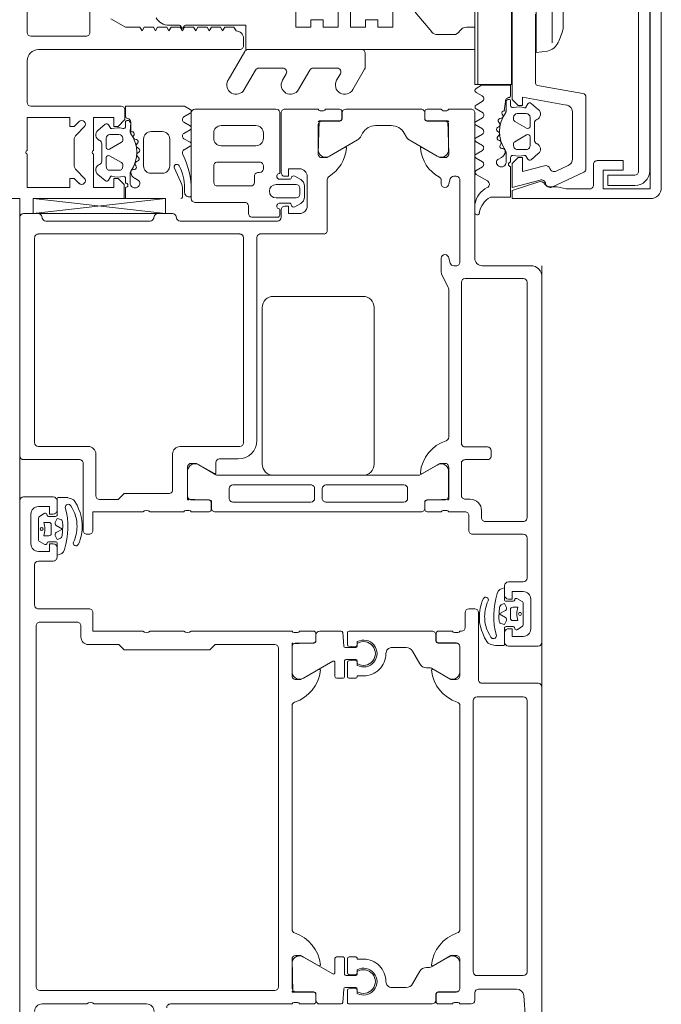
# Model space of a CAD drawing. Header units: centimetres. Extents: x -1737 to 22393, y -8842 to 3838.
# Tile 84 of 174: x -574 to -565, y 1517 to 1530. Entities that reach past the tile are written whole.
import ezdxf

# ---------------------------------------------------------------- set-up
doc = ezdxf.new("R2010")
doc.units = ezdxf.units.CM
for name, color, linetype, lineweight in [('A-DETL-GENF', 92, 'Continuous', 9), ('A-DOOR', 31, 'Continuous', 13), ('A-GLAZ-CWMG', 51, 'Continuous', 13)]:
    doc.layers.add(name, color=color, linetype=linetype, lineweight=lineweight)

# ---------------------------------------------------------------- blocks, each defined once
blk = doc.blocks.new('Schueco_FWS_ADS-70-HD_inw_Family-01 - FWS SI insert unit-2308021-3_piętro I __3_90 m_ - stan projektowany')
at = {"layer": 'A-DETL-GENF'}
for p, q in [((-48.75, 6.1), (48.75, 6.1)), ((47.85, -0.9), (-47.85, -0.9))]:
    blk.add_line(p, q, dxfattribs=at)
at = {"layer": 'A-DOOR'}
for p, q in [((45.3, 6.1), (48.5, 6.1)), ((44.12, 5.95), (44.52, 5.95)), ((44.75, 5.65), (44.75, 6.05)), ((45.25, 5.3), (45.25, 6.05)), ((48.55, 6.05), (48.55, 5.851)), ((38.13, 5.83), (38.13, 2.68)), ((43.02, 5.88), (38.18, 5.88)), ((43.07, 5.33), (43.07, 5.83)), ((43.25, 5.17), (43.25, 5.85)), ((43.3, 5.9), (43.84, 5.9)), ((43.89, 5.85), (43.89, 5.65)), ((44.114, 5.763), (44.153, 5.837)), ((44.171, 5.848), (44.467, 5.848)), ((44.484, 5.838), (44.53, 5.766)), ((45.426, 5.18), (45.426, 5.85)), ((45.476, 5.9), (48.226, 5.9)), ((48.277, 5.85), (48.277, 3.15)), ((48.55, 4.147), (48.75, 5.922)), ((37.95, 5.8), (37.95, 5.2)), ((44.148, 5.619), (44.148, 5.714)), ((44.229, 5.708), (44.229, 5.778)), ((44.379, 5.678), (44.259, 5.678)), ((44.409, 5.778), (44.409, 5.708)), ((44.489, 5.715), (44.489, 5.619)), ((48.45, 5.749), (48.45, 4.352)), ((48.51, 5.802), (48.49, 5.798)), ((43.94, 5.6), (44.07, 5.6)), ((43.971, 5.599), (44.128, 5.599)), ((44.509, 5.599), (44.723, 5.599)), ((44.57, 5.6), (44.7, 5.6)), ((44.046, 5.501), (44.045, 5.501)), ((44.145, 5.378), (44.17, 5.367)), ((42.87, 5.28), (43.02, 5.28)), ((44.25, 5.17), (44.25, 5.2)), ((44.3, 5.25), (45.2, 5.25)), ((37.95, 5.1), (37.95, 4.4)), ((44.766, 5.08), (45.326, 5.08)), ((42.95, 3.9), (42.95, 4.35)), ((44.55, 3.9), (44.55, 4.35)), ((48.49, 4.303), (48.51, 4.299)), ((48.55, 4.25), (48.55, 4.052)), ((37.95, 4.08), (37.95, 2.45)), ((45.326, 4.05), (44.846, 4.05)), ((48.51, 4.003), (48.49, 3.999)), ((44.57, 3.827), (44.57, 3.873)), ((45.109, 3.849), (44.761, 3.849)), ((45.426, 3.15), (45.426, 3.95)), ((48.45, 3.95), (48.45, 2.644)), ((42.95, 2.45), (42.95, 3.8)), ((44.55, 3.562), (44.55, 3.8)), ((44.711, 3.799), (44.711, 3.559)), ((45.048, 3.47), (45.18, 3.699)), ((48.7, 3.088), (48.7, 3.755)), ((48.75, 3.8), (49.9, 3.8)), ((49.95, 3.755), (49.95, 2.668)), ((44.55, 3.479), (44.55, 0.721)), ((44.678, 3.532), (44.58, 3.532)), ((44.681, 3.529), (44.6, 3.529)), ((45.041, 0.756), (45.041, 3.445)), ((45.21, 3.47), (45.074, 3.47)), ((48.92, 3.004), (48.92, 3.45)), ((48.965, 3.5), (49.186, 3.5)), ((49.24, 3.459), (49.24, 2.875)), ((49.56, 3.5), (49.63, 3.5)), ((45.26, 3.17), (45.26, 3.42)), ((49.46, 2.934), (49.46, 3.4)), ((49.73, 3.4), (49.73, 2.934)), ((44.681, 3.242), (44.681, 2.197)), ((44.861, 3.292), (44.731, 3.292)), ((44.911, 2.197), (44.911, 3.242)), ((48.226, 3.1), (45.476, 3.1)), ((48.228, 2.92), (45.51, 2.92)), ((48.5, 2.644), (48.5, 2.989)), ((48.55, 3.034), (48.659, 3.034)), ((49.046, 2.954), (48.965, 2.954)), ((49.1, 2.884), (49.1, 2.914)), ((47.29, 2.85), (45.19, 2.85)), ((48.277, 2.017), (48.277, 2.88)), ((49.186, 2.834), (49.145, 2.834)), ((49.63, 2.834), (49.56, 2.834)), ((45.04, 2.7), (45.04, 1.5)), ((47.44, 1.5), (47.44, 2.7)), ((48.76, 2.394), (48.76, 2.664)), ((48.94, 2.664), (48.94, 2.394)), ((38.18, 2.63), (42.72, 2.63)), ((48.5, 2.597), (48.6, 2.597)), ((48.611, 2.614), (48.53, 2.614)), ((48.69, 2.488), (48.69, 2.61)), ((49.01, 2.61), (49.01, 2.486)), ((49.909, 2.614), (49.089, 2.614)), ((49.1, 2.597), (49.9, 2.597)), ((49.95, 2.547), (49.95, 2.1)), ((37.97, 2.423), (37.97, 2.377)), ((38.111, 2.159), (38.111, 2.399)), ((38.161, 2.449), (38.509, 2.449)), ((38.95, 2.45), (41.95, 2.45)), ((42.739, 2.449), (42.391, 2.449)), ((42.789, 2.159), (42.789, 2.399)), ((42.93, 2.377), (42.93, 2.423)), ((48.685, 2.334), (48.64, 2.413)), ((49.052, 2.413), (49.007, 2.334)), ((37.95, 2.35), (37.95, 2.162)), ((38.578, 2.296), (38.354, 1.905)), ((42.321, 2.296), (42.546, 1.905)), ((42.95, 2.162), (42.95, 2.35)), ((48.65, 2.247), (49.05, 2.247)), ((48.92, 2.284), (48.772, 2.284)), ((48.89, 2.344), (48.81, 2.344)), ((37.98, 2.132), (38.078, 2.132)), ((38, 2.129), (38.081, 2.129)), ((42.9, 2.129), (42.819, 2.129)), ((42.822, 2.132), (42.92, 2.132)), ((44.731, 2.147), (44.861, 2.147)), ((37.95, 1.791), (37.95, 2.079)), ((42.95, 1.791), (42.95, 2.079)), ((44.681, 0.95), (44.681, 1.995)), ((44.731, 2.045), (44.861, 2.045)), ((44.911, 1.995), (44.911, 0.95)), ((49.741, 2.099), (49.391, 2.099)), ((49.791, 1.809), (49.791, 2.049)), ((49.93, 2.073), (49.93, 2.027)), ((49.95, 2), (49.95, 1.812)), ((38.371, 1.875), (38.56, 1.875)), ((38.58, 1.855), (38.58, 1.765)), ((42.32, 1.855), (42.32, 1.765)), ((42.529, 1.875), (42.34, 1.875)), ((49.007, 1.977), (48.325, 1.977)), ((49.321, 1.946), (49.538, 1.571)), ((38.15, 1.755), (37.97, 1.771)), ((38.17, 1.595), (38.17, 1.735)), ((38.33, 1.725), (38.33, 1.595)), ((38.56, 1.745), (38.35, 1.745)), ((42.34, 1.745), (42.55, 1.745)), ((42.57, 1.725), (42.57, 1.595)), ((42.73, 1.595), (42.73, 1.735)), ((42.75, 1.755), (42.93, 1.771)), ((49.9, 1.779), (49.821, 1.779)), ((49.92, 1.782), (49.822, 1.782)), ((49.95, 0.721), (49.95, 1.729)), ((37.95, 1.686), (37.95, 0.571)), ((38.133, 1.706), (37.97, 1.706)), ((38.16, 1.609), (38.153, 1.688)), ((38.347, 1.688), (38.34, 1.609)), ((38.56, 1.706), (38.367, 1.706)), ((38.58, 1.596), (38.58, 1.686)), ((42.32, 1.596), (42.32, 1.686)), ((42.34, 1.706), (42.533, 1.706)), ((42.553, 1.688), (42.56, 1.609)), ((42.74, 1.609), (42.747, 1.688)), ((42.767, 1.706), (42.93, 1.706)), ((42.95, 1.686), (42.95, 0.571)), ((38.091, 1.576), (38.13, 1.576)), ((38.114, 1.575), (38.15, 1.575)), ((38.35, 1.575), (38.385, 1.575)), ((38.37, 1.576), (38.409, 1.576)), ((42.53, 1.576), (42.491, 1.576)), ((42.55, 1.575), (42.514, 1.575)), ((42.785, 1.575), (42.75, 1.575)), ((42.809, 1.576), (42.77, 1.576)), ((49.576, 1.534), (49.628, 1.504)), ((45.19, 1.35), (47.29, 1.35)), ((49.73, 1.33), (49.73, 1.12)), ((38.17, 0.92), (38.17, 1.111)), ((42.73, 0.92), (42.73, 1.111)), ((49.629, 0.946), (49.575, 0.915)), ((38.22, 0.833), (38.39, 0.735)), ((42.68, 0.833), (42.51, 0.735)), ((44.861, 0.9), (44.731, 0.9)), ((49.537, 0.878), (49.321, 0.504)), ((44.678, 0.668), (44.58, 0.668)), ((44.601, 0.671), (44.681, 0.671)), ((45.178, 0.504), (45.047, 0.731)), ((49.821, 0.671), (49.9, 0.671)), ((49.92, 0.668), (49.822, 0.668)), ((38.44, 0.607), (38.44, 0.649)), ((38.578, 0.354), (38.447, 0.582)), ((42.321, 0.354), (42.453, 0.582)), ((42.46, 0.607), (42.46, 0.649)), ((44.55, 0.638), (44.55, 0.45)), ((44.711, 0.641), (44.711, 0.401)), ((49.791, 0.401), (49.791, 0.641)), ((49.95, 0.45), (49.95, 0.638)), ((37.95, 0.488), (37.95, 0.3)), ((38.078, 0.518), (37.98, 0.518)), ((38, 0.521), (38.081, 0.521)), ((38.108, 0.25), (38.108, 0.488)), ((38.111, 0.491), (38.111, 0.251)), ((42.789, 0.491), (42.789, 0.251)), ((42.792, 0.488), (42.792, 0.25)), ((42.9, 0.521), (42.819, 0.521)), ((42.92, 0.518), (42.822, 0.518)), ((42.95, 0.3), (42.95, 0.488)), ((44.57, 0.423), (44.57, 0.377)), ((47.739, 0.445), (47.561, 0.355)), ((47.95, 0.45), (47.762, 0.45)), ((48.993, 0.45), (48.95, 0.45)), ((49.93, 0.377), (49.93, 0.423)), ((37.97, 0.273), (37.97, 0.227)), ((42.93, 0.227), (42.93, 0.273)), ((44.55, 0.35), (44.55, 0.13)), ((44.761, 0.351), (45.108, 0.351)), ((47.538, 0.35), (45.55, 0.35)), ((47.85, 0.25), (47.85, 0.283)), ((47.884, 0.33), (47.95, 0.35)), ((48.95, 0.35), (49.016, 0.33)), ((49.05, 0.283), (49.05, 0.25)), ((49.391, 0.351), (49.741, 0.351)), ((49.95, 0.05), (49.95, 0.35)), ((37.95, 0.2), (37.95, 0.05)), ((38.55, 0.2), (38.158, 0.2)), ((38.161, 0.201), (38.509, 0.201)), ((41.95, 0.2), (38.95, 0.2)), ((42.742, 0.2), (42.35, 0.2)), ((42.739, 0.201), (42.391, 0.201)), ((42.95, 0.18), (42.95, 0.2)), ((44.77, 0.18), (45.2, 0.18)), ((45.47, 0.18), (47.63, 0.18)), ((49, 0.2), (47.9, 0.2)), ((38, 0), (38.1, 0)), ((38.38, 0.02), (42.02, 0.02)), ((43.2, 0.13), (43, 0.13)), ((43.25, 0), (43.25, 0.08)), ((44.25, 0.03), (44.25, -0.65)), ((44.5, 0.08), (44.3, 0.08)), ((44.72, 0.06), (44.72, 0.13)), ((45.25, 0.13), (45.25, -0.17)), ((45.42, -0.17), (45.42, 0.13)), ((47.68, 0.13), (47.68, -0.65)), ((47.95, 0), (49.9, 0)), ((38.15, -0.05), (38.15, -0.557)), ((38.33, -0.65), (38.33, -0.03)), ((42.07, -0.03), (42.07, -0.65)), ((42.25, -0.85), (42.25, -0.1)), ((42.3, -0.05), (43.2, -0.05)), ((44.47, -0.09), (44.57, -0.09)), ((47.85, -0.75), (47.85, -0.1)), ((43.355, -0.178), (43.33, -0.167)), ((44.42, -0.65), (44.42, -0.14)), ((45.3, -0.22), (45.37, -0.22)), ((43.454, -0.301), (43.455, -0.301)), ((42.75, -0.45), (42.75, -0.85)), ((42.991, -0.399), (42.776, -0.399)), ((42.93, -0.4), (42.8, -0.4)), ((43.011, -0.515), (43.011, -0.419)), ((43.091, -0.578), (43.091, -0.508)), ((43.121, -0.478), (43.241, -0.478)), ((43.271, -0.508), (43.271, -0.578)), ((43.352, -0.419), (43.352, -0.514)), ((43.529, -0.399), (43.372, -0.399)), ((43.56, -0.4), (43.43, -0.4)), ((43.61, -0.65), (43.61, -0.45)), ((43.016, -0.638), (42.969, -0.566)), ((43.328, -0.648), (43.033, -0.648)), ((43.386, -0.563), (43.346, -0.637)), ((42.02, -0.7), (38.38, -0.7)), ((43.38, -0.75), (42.98, -0.75)), ((44.2, -0.7), (43.66, -0.7)), ((47.63, -0.7), (44.47, -0.7)), ((35, -0.9), (42.2, -0.9)), ((42.8, -0.9), (47.7, -0.9))]:
    blk.add_line(p, q, dxfattribs=at)
at = {"layer": 'A-DOOR', "flags": 128}
for points in [[(44.7, 6.1), (37.45, 6.1), (37.45, 5.76), (37.56, 5.65), (37.62, 5.65), (37.62, 5.8)], [(44.12, 5.65), (44.12, 5.7), (44.02, 5.7), (44.02, 5.85)], [(44.62, 5.85), (44.62, 5.7), (44.52, 5.7), (44.52, 5.65)], [(48.75, 4.147), (48.75, 5.922), (48.55, 5.922), (48.55, 4.147), (48.75, 4.147), (48.55, 5.922)], [(44.191, 5.564), (44.188, 5.572), (44.178, 5.599), (44.233, 5.624)], [(44.271, 5.611), (44.319, 5.526), (44.367, 5.611)], [(44.406, 5.624), (44.459, 5.599), (44.447, 5.55)], [(44.743, 5.578), (44.743, 5.478), (44.74, 5.457)], [(44.42, 5.528), (44.366, 5.524), (44.29, 5.526), (44.233, 5.532)], [(44.556, 5.376), (44.597, 5.397), (44.629, 5.416)], [(44.711, 5.378), (44.704, 5.369), (44.638, 5.331), (44.591, 5.31), (44.539, 5.291), (44.487, 5.275), (44.434, 5.266), (44.379, 5.262)], [(42.77, 2.68), (42.77, 3.48), (42.7, 3.55), (42.7, 4.7), (42.77, 4.77), (42.77, 5.18)], [(42.95, 4.45), (42.95, 5.12), (43.2, 5.12)], [(44.55, 4.45), (44.55, 5.12), (44.3, 5.12)], [(44.796, 4.1), (44.796, 4.7), (44.716, 4.78), (44.716, 5.03)], [(45.15, 3.85), (44.72, 3.85), (44.708, 3.562)], [(45.062, 3.491), (45.2, 3.73), (45.2, 3.8)], [(48.65, 2.547), (48.65, 2.497), (48.55, 2.497), (48.55, 2.347)], [(49.15, 2.347), (49.15, 2.497), (49.05, 2.497), (49.05, 2.547)], [(38.108, 2.162), (38.108, 2.438), (38.55, 2.45)], [(38.6, 2.4), (38.6, 2.33), (38.462, 2.091)], [(42.438, 2.091), (42.3, 2.33), (42.3, 2.4)], [(42.35, 2.45), (42.78, 2.45), (42.792, 2.162)], [(49.3, 2.05), (49.3, 1.98), (49.438, 1.741)], [(49.792, 1.812), (49.792, 2.088), (49.35, 2.1)], [(38.55, 1.491), (38.55, 1.576), (38.56, 1.576)], [(42.35, 1.491), (42.35, 1.576), (42.34, 1.576)], [(45.061, 0.71), (45.2, 0.47), (45.2, 0.4)], [(49.3, 0.4), (49.3, 0.47), (49.438, 0.709)], [(38.462, 0.559), (38.6, 0.32), (38.6, 0.25)], [(42.3, 0.25), (42.3, 0.32), (42.438, 0.559)], [(45.15, 0.35), (44.72, 0.35), (44.708, 0.638)], [(49.792, 0.638), (49.792, 0.362), (49.35, 0.35)], [(42.789, -0.178), (42.796, -0.169), (42.862, -0.131), (42.909, -0.11), (42.961, -0.091), (43.013, -0.075), (43.066, -0.065), (43.121, -0.062)], [(42.757, -0.378), (42.757, -0.278), (42.76, -0.257)], [(42.944, -0.176), (42.903, -0.196), (42.871, -0.216)], [(43.094, -0.424), (43.041, -0.399), (43.053, -0.35)], [(43.08, -0.328), (43.134, -0.324), (43.21, -0.326), (43.267, -0.332)], [(43.228, -0.411), (43.181, -0.326), (43.133, -0.411)], [(43.308, -0.363), (43.312, -0.372), (43.322, -0.399), (43.267, -0.424)], [(42.88, -0.65), (42.88, -0.5), (42.98, -0.5), (42.98, -0.45)], [(43.38, -0.45), (43.38, -0.5), (43.48, -0.5), (43.48, -0.65)], [(38.057, -0.657), (37.45, -0.7), (35.86, -0.7)]]:
    blk.add_lwpolyline(points, dxfattribs=at)
for points in [[(44.329, 5.823), (44.336, 5.816), (44.339, 5.806), (44.336, 5.796), (44.329, 5.789), (44.319, 5.786), (44.309, 5.789), (44.302, 5.796), (44.299, 5.806), (44.302, 5.816), (44.309, 5.823), (44.319, 5.826)], [(43.171, -0.623), (43.163, -0.616), (43.161, -0.606), (43.163, -0.596), (43.171, -0.589), (43.181, -0.586), (43.191, -0.589), (43.198, -0.596), (43.2, -0.606), (43.198, -0.616), (43.191, -0.623), (43.181, -0.626)]]:
    blk.add_lwpolyline(points, close=True, dxfattribs=at)
at = {"layer": 'A-DOOR'}
for centre, radius, start, end in [((44.7, 6.05), 0.05, 0.0033, 89.9967), ((45.3, 6.05), 0.05, 90.0003, 179.9997), ((48.5, 6.05), 0.05, 0.0034, 89.9966), ((44.12, 5.85), 0.1, 90.0006, 179.9994), ((44.52, 5.85), 0.1, 0.0028, 89.9972), ((37.85, 5.8), 0.1, 0.0006, 89.999), ((38.18, 5.83), 0.05, 90.0004, 179.9996), ((43.02, 5.83), 0.05, 359.9993, 89.9998), ((43.3, 5.85), 0.05, 89.9997, 180.0007), ((43.84, 5.85), 0.05, 0.0011, 89.9989), ((44.171, 5.829), 0.0195, 88.6395, 154.2271), ((44.467, 5.829), 0.0194, 29.7199, 90.6441), ((45.476, 5.85), 0.05, 90.0006, 179.9994), ((48.226, 5.85), 0.05, 359.9942, 90.0058), ((48.5, 5.851), 0.05, 281.2495, 0), ((44.132, 5.754), 0.0202, 153.8011, 259.329), ((44.128, 5.714), 0.0203, 0.4685, 89.2437), ((44.319, 6.024), 0.262, 249.9155, 290.0845), ((44.259, 5.708), 0.03, 179.9989, 269.9998), ((44.379, 5.708), 0.03, 269.9998, 359.9994), ((44.509, 5.715), 0.0199, 90.0276, 180.2616), ((44.513, 5.755), 0.0204, 258.5702, 30.46), ((48.5, 5.749), 0.05, 101.2495, 180), ((43.94, 5.65), 0.05, 179.9997, 270.0003), ((44.072, 5.598), 0.101, 179.6117, 254.7346), ((44.07, 5.65), 0.05, 270, 360), ((44.128, 5.618), 0.0198, 269.7003, 0.5845), ((44.238, 5.582), 0.05, 201.1765, 264.1559), ((44.245, 5.596), 0.03, 29.2633, 114.6153), ((44.393, 5.596), 0.03, 64.7461, 150.7367), ((44.418, 5.558), 0.03, 273.5065, 346.1539), ((44.509, 5.618), 0.0198, 179.3558, 270.0686), ((44.57, 5.65), 0.05, 179.9979, 270.0003), ((44.7, 5.65), 0.05, 270.0015, 359.9985), ((44.723, 5.579), 0.0198, 358.9506, 89.8998), ((44.347, 6.454), 1, 252.4675, 285.1948), ((44.613, 5.451), 0.0381, 294.2834, 95.9519), ((44.511, 5.496), 0.232, 329.4906, 350.3162), ((43.02, 5.33), 0.05, 269.9989, 0.0004), ((44.129, 5.347), 0.0351, 64.2669, 244.2669), ((44.351, 5.813), 0.552, 244.574, 272.9368), ((44.356, 5.845), 0.513, 248.7446, 272.5887), ((44.379, 5.713), 0.38, 269.9766, 297.6836), ((45.2, 5.3), 0.05, 269.9993, 0.0007), ((37.897, 5.15), 0.0725, 316.3959, 43.6041), ((42.87, 5.18), 0.1, 89.9999, 180.0001), ((43.2, 5.17), 0.05, 269.9996, 0.0013), ((44.3, 5.2), 0.05, 89.993, 180.0035), ((44.3, 5.17), 0.05, 179.9913, 270.0035), ((45.326, 5.18), 0.1, 269.9996, 0.0009), ((44.766, 5.03), 0.05, 90.0044, 179.9965), ((37.85, 4.4), 0.1, 270.0006, 359.9994), ((43.002, 4.4), 0.0725, 136.3959, 223.6042), ((44.497, 4.4), 0.0725, 316.3948, 43.6052), ((48.5, 4.352), 0.05, 180, 258.7505), ((48.5, 4.25), 0.05, 0, 78.7505), ((37.9, 4.08), 0.05, 359.9998, 90.0002), ((44.846, 4.1), 0.05, 179.9991, 270.0061), ((45.326, 3.95), 0.1, 360, 90), ((48.5, 3.95), 0.05, 101.2495, 180), ((48.5, 4.052), 0.05, 281.2495, 0), ((43.002, 3.85), 0.0725, 136.3959, 223.6041), ((44.542, 3.873), 0.0279, 358.8354, 73.5801), ((44.72, 3.838), 0.012, 90, 180), ((44.761, 3.799), 0.05, 90, 180.0003), ((45.094, 3.75), 0.1, 328.9475, 81.7903), ((45.15, 3.8), 0.05, 0, 90), ((44.542, 3.827), 0.0279, 286.4246, 1.1629), ((48.75, 3.75), 0.05, 89.9986, 174.7066), ((49.9, 3.75), 0.05, 5.2937, 89.9972), ((44.58, 3.562), 0.03, 180, 270), ((44.6, 3.479), 0.05, 89.9997, 180.0003), ((44.678, 3.562), 0.03, 270, 0), ((44.68, 3.56), 0.0311, 272.0507, 357.9493), ((45.108, 3.438), 0.0682, 152.011, 174.0948), ((45.074, 3.484), 0.0138, 150, 270), ((45.21, 3.42), 0.05, 0, 90), ((48.97, 3.45), 0.05, 95.2946, 180.0001), ((49.191, 3.45), 0.05, 10.5869, 95.2949), ((49.56, 3.4), 0.1, 89.9998, 179.9998), ((49.63, 3.4), 0.1, 359.9998, 90.0002), ((44.731, 3.242), 0.05, 90, 180), ((44.861, 3.242), 0.05, 0, 90), ((45.51, 3.17), 0.25, 180, 270), ((45.476, 3.15), 0.05, 180.0035, 269.9965), ((48.226, 3.15), 0.05, 270, 360), ((48.65, 3.083), 0.05, 280.5887, 5.2926), ((48.228, 2.87), 0.05, 11.5556, 90), ((48.55, 2.984), 0.05, 90.0003, 174.7049), ((48.97, 3.004), 0.05, 179.9999, 264.7054), ((49.051, 2.904), 0.05, 10.5876, 95.2937), ((49.56, 2.934), 0.1, 180, 270.0004), ((49.63, 2.934), 0.1, 269.9997, 0.0003), ((45.19, 2.7), 0.15, 89.9971, 180.0029), ((47.29, 2.7), 0.15, 359.9985, 90.0015), ((49.15, 2.884), 0.05, 180.0005, 264.7062), ((49.191, 2.884), 0.05, 264.7061, 349.4127), ((38.18, 2.68), 0.05, 180.0004, 269.9996), ((42.72, 2.68), 0.05, 270.0018, 359.9982), ((48.5, 2.647), 0.05, 183.2538, 270), ((48.53, 2.644), 0.03, 180, 270), ((48.651, 2.614), 0.0397, 353.4883, 180.4578), ((48.85, 2.664), 0.09, 0, 180), ((49.049, 2.614), 0.0397, 359.5422, 186.5117), ((49.9, 2.663), 0.05, 280.5861, 5.2962), ((48.6, 2.547), 0.05, 0, 90), ((49.1, 2.547), 0.05, 90, 180), ((49.9, 2.547), 0.05, 359.9946, 90.0054), ((37.942, 2.423), 0.0279, 358.8354, 73.5801), ((37.942, 2.377), 0.0279, 286.4246, 1.1629), ((38.12, 2.438), 0.012, 90, 180), ((38.161, 2.399), 0.05, 89.9997, 180.0003), ((38.426, 2.568), 0.5, 275.6226, 342.2516), ((38.494, 2.35), 0.1, 327.273, 81.8184), ((38.55, 2.4), 0.05, 360, 90), ((38.95, 2.4), 0.05, 90, 162.2516), ((41.95, 2.4), 0.05, 17.7484, 90), ((42.474, 2.568), 0.5, 197.7484, 264.3774), ((42.35, 2.4), 0.05, 90, 180), ((42.405, 2.35), 0.1, 98.1816, 212.727), ((42.739, 2.399), 0.05, 359.9997, 90.0003), ((42.78, 2.438), 0.012, 360, 90), ((42.958, 2.423), 0.0279, 106.4199, 181.1646), ((42.958, 2.377), 0.0279, 178.8371, 253.5754), ((48.666, 2.428), 0.03, 95.4114, 210.0001), ((48.66, 2.488), 0.03, 275.4114, 0), ((48.81, 2.394), 0.05, 180.0223, 269.9779), ((48.89, 2.394), 0.05, 270.0233, 359.9767), ((49.041, 2.487), 0.0311, 181.5217, 256.9862), ((49.026, 2.428), 0.03, 330.0006, 74.9995), ((48.65, 2.347), 0.1, 180, 270), ((48.772, 2.384), 0.1, 209.9996, 270.0004), ((48.92, 2.384), 0.1, 269.9997, 330.0003), ((49.05, 2.347), 0.1, 270, 360), ((37.98, 2.162), 0.03, 180, 270), ((38, 2.079), 0.05, 90, 180), ((38.078, 2.162), 0.03, 270, 0), ((38.081, 2.159), 0.03, 270, 0.0079), ((42.819, 2.159), 0.03, 179.9921, 270), ((42.822, 2.162), 0.03, 180, 270), ((42.9, 2.079), 0.05, 0, 90), ((42.92, 2.162), 0.03, 270, 360), ((44.731, 2.197), 0.05, 180, 270), ((44.861, 2.197), 0.05, 270, 0), ((38.474, 2.084), 0.0138, 150, 275.6226), ((42.426, 2.084), 0.0138, 264.3774, 30), ((44.731, 1.995), 0.05, 90, 180), ((44.861, 1.995), 0.05, 360, 90), ((48.325, 2.027), 0.05, 191.5556, 270), ((49.35, 2.05), 0.05, 90, 180), ((49.406, 2), 0.1, 98.1816, 212.727), ((49.741, 2.049), 0.05, 359.9997, 90.0003), ((49.78, 2.088), 0.012, 0, 90), ((49.958, 2.073), 0.0279, 106.4199, 181.1646), ((49.958, 2.027), 0.0279, 178.8371, 253.5754), ((38.371, 1.895), 0.02, 150.1202, 270), ((38.56, 1.855), 0.02, 0.1172, 89.8806), ((42.34, 1.855), 0.02, 90.1194, 179.8828), ((42.529, 1.895), 0.02, 270, 29.8798), ((49.007, 1.927), 0.05, 31.871, 90), ((49.474, 2.218), 0.5, 211.871, 264.3774), ((37.97, 1.791), 0.02, 180.112, 269.8836), ((38.15, 1.735), 0.02, 0.1112, 89.8844), ((38.35, 1.725), 0.02, 90.1044, 179.8912), ((38.56, 1.765), 0.02, 270.1134, 359.8888), ((42.34, 1.765), 0.02, 180.1112, 269.8866), ((42.55, 1.725), 0.02, 0.1088, 89.8956), ((42.75, 1.735), 0.02, 90.1156, 179.8888), ((42.93, 1.791), 0.02, 270.1164, 359.888), ((49.426, 1.734), 0.0138, 264.3774, 30), ((49.821, 1.809), 0.03, 180, 270), ((49.822, 1.812), 0.03, 180, 270), ((49.9, 1.729), 0.05, 0, 90), ((49.92, 1.812), 0.03, 270, 360), ((37.97, 1.686), 0.02, 90, 180), ((38.13, 1.606), 0.03, 270, 5.0002), ((38.133, 1.686), 0.02, 5.0002, 90), ((38.15, 1.595), 0.02, 270.1142, 359.888), ((38.35, 1.595), 0.02, 180.1112, 269.8866), ((38.37, 1.606), 0.03, 174.9998, 270), ((38.367, 1.686), 0.02, 90, 174.9998), ((38.56, 1.686), 0.02, 360, 90), ((38.56, 1.596), 0.02, 270, 0), ((42.34, 1.686), 0.02, 90, 180), ((42.34, 1.596), 0.02, 180, 270), ((42.53, 1.606), 0.03, 270, 5.0002), ((42.533, 1.686), 0.02, 5.0002, 90), ((42.55, 1.595), 0.02, 270.1134, 359.8888), ((42.75, 1.595), 0.02, 180.112, 269.8858), ((42.77, 1.606), 0.03, 174.9998, 270), ((42.767, 1.686), 0.02, 90, 174.9998), ((42.93, 1.686), 0.02, 360, 90), ((38.25, 1.491), 0.18, 151.9104, 28.0896), ((38.25, 1.492), 0.159, 148.4844, 31.5156), ((38.25, 1.491), 0.3, 269.9989, 0.0011), ((42.65, 1.491), 0.3, 179.9989, 270.0011), ((42.65, 1.491), 0.18, 151.9104, 28.0896), ((42.65, 1.492), 0.159, 148.4844, 31.5156), ((45.19, 1.5), 0.15, 180.0004, 269.9996), ((47.29, 1.5), 0.15, 270.0019, 359.9981), ((49.625, 1.621), 0.1, 210, 240.6936), ((49.53, 1.33), 0.2, 0, 60.6936), ((38.25, 1.111), 0.0799, 89.9375, 180.0636), ((42.65, 1.111), 0.0799, 359.9364, 90.0625), ((49.53, 1.12), 0.2, 299.5684, 0), ((44.731, 0.95), 0.05, 180, 270), ((44.861, 0.95), 0.05, 270, 360), ((38.27, 0.92), 0.1, 180.0248, 239.9768), ((42.63, 0.92), 0.1, 300.0232, 359.9752), ((49.624, 0.828), 0.1, 119.5684, 150), ((38.34, 0.649), 0.1, 0.0349, 59.965), ((42.56, 0.649), 0.1, 120.035, 179.9651), ((44.6, 0.721), 0.05, 180.0082, 270.9888), ((44.58, 0.638), 0.03, 90, 180), ((44.678, 0.638), 0.03, 0, 90), ((44.681, 0.641), 0.03, 360, 90), ((45.091, 0.756), 0.05, 180, 210), ((45.074, 0.716), 0.0139, 84.3683, 204.0577), ((45.026, 0.232), 0.5, 17.7451, 84.3683), ((49.474, 0.232), 0.5, 95.6226, 150.8864), ((49.426, 0.716), 0.0138, 330, 95.6226), ((49.821, 0.641), 0.03, 90, 180), ((49.822, 0.638), 0.03, 90, 180), ((49.9, 0.721), 0.05, 270, 0), ((49.92, 0.638), 0.03, 0, 90), ((38, 0.571), 0.05, 180, 270), ((38.49, 0.607), 0.05, 180, 210), ((38.474, 0.566), 0.0138, 84.3774, 210), ((38.426, 0.082), 0.5, 17.7484, 84.3774), ((42.474, 0.082), 0.5, 95.6226, 162.2516), ((42.426, 0.566), 0.0138, 330, 95.6226), ((42.41, 0.607), 0.05, 330, 360), ((42.9, 0.571), 0.05, 270, 0), ((37.98, 0.488), 0.03, 90, 180), ((38.078, 0.488), 0.03, 360, 90), ((38.081, 0.491), 0.03, 0, 90), ((42.819, 0.491), 0.03, 90, 180), ((42.822, 0.488), 0.03, 90, 180), ((42.92, 0.488), 0.03, 0, 90), ((44.542, 0.423), 0.0279, 358.8371, 73.5754), ((44.761, 0.401), 0.05, 179.9997, 270.0003), ((45.094, 0.45), 0.0999, 278.1274, 32.7816), ((45.15, 0.4), 0.05, 269.9988, 0.0012), ((47.762, 0.4), 0.05, 90, 116.4917), ((47.95, 0.4), 0.05, 270, 90), ((48.95, 0.4), 0.05, 90, 270), ((48.993, 0.5), 0.05, 270, 330.8726), ((49.35, 0.4), 0.05, 180, 270), ((49.406, 0.45), 0.1, 147.273, 261.8184), ((49.741, 0.401), 0.05, 269.9997, 0.0003), ((49.958, 0.423), 0.0279, 106.4246, 181.1629), ((37.942, 0.273), 0.0279, 358.8371, 73.5754), ((38.494, 0.3), 0.1, 278.1816, 32.727), ((42.405, 0.3), 0.1, 147.273, 261.8184), ((42.958, 0.273), 0.0279, 106.4246, 181.1629), ((44.542, 0.377), 0.0279, 286.4199, 1.1646), ((44.72, 0.362), 0.012, 180, 270), ((45.55, 0.4), 0.05, 197.7451, 269.5825), ((47.538, 0.4), 0.05, 270, 296.5691), ((47.9, 0.283), 0.05, 108.316, 180), ((49, 0.283), 0.05, 0, 71.684), ((49.78, 0.362), 0.012, 270, 0), ((49.958, 0.377), 0.0279, 178.8354, 253.5801), ((37.942, 0.227), 0.0279, 286.4199, 1.1646), ((38.158, 0.25), 0.05, 180, 270), ((38.161, 0.251), 0.05, 179.9997, 270.0003), ((38.55, 0.25), 0.05, 270, 0), ((38.95, 0.25), 0.05, 197.7484, 270), ((41.95, 0.25), 0.05, 270, 342.2516), ((42.35, 0.25), 0.05, 180, 270), ((42.739, 0.251), 0.05, 269.9997, 0.0003), ((42.742, 0.25), 0.05, 270, 360), ((42.958, 0.227), 0.0279, 178.8354, 253.5801), ((43, 0.18), 0.05, 180, 270), ((44.77, 0.13), 0.05, 89.9974, 180.0035), ((45.2, 0.13), 0.05, 360, 90.0017), ((45.47, 0.13), 0.05, 89.9996, 180.0004), ((47.63, 0.13), 0.05, 0, 90), ((47.9, 0.25), 0.05, 179.9991, 270.0043), ((49, 0.25), 0.05, 269.9991, 0.0017), ((38, 0.05), 0.05, 180, 270), ((38.1, -0.05), 0.05, 360, 90), ((38.38, -0.03), 0.05, 90, 180), ((42.02, -0.03), 0.05, 360, 90), ((43.2, 0.08), 0.05, 0.0033, 89.9967), ((43.2, 0), 0.05, 270.0015, 359.9985), ((44.3, 0.03), 0.05, 90, 180.0017), ((44.5, 0.13), 0.05, 269.9983, 359.9991), ((44.57, 0.06), 0.15, 269.9985, 0.0003), ((47.95, -0.1), 0.1, 90.0025, 179.9971), ((49.9, 0.05), 0.05, 269.9974, 0.0026), ((42.3, -0.1), 0.05, 89.9997, 180.0003), ((43.149, -0.613), 0.552, 64.574, 92.9368), ((43.144, -0.645), 0.513, 68.7446, 92.5887), ((43.371, -0.147), 0.0351, 244.2669, 64.2669), ((44.47, -0.14), 0.05, 89.9983, 180.0035), ((42.989, -0.296), 0.232, 149.4906, 170.3162), ((42.887, -0.251), 0.0381, 114.2834, 275.9519), ((43.153, -1.254), 1, 72.4675, 105.1948), ((43.121, -0.513), 0.38, 89.9766, 117.6836), ((45.3, -0.17), 0.05, 179.9921, 270.0035), ((45.37, -0.17), 0.05, 270.0061, 359.9983), ((42.776, -0.379), 0.0198, 178.9506, 269.8998), ((43.082, -0.358), 0.03, 93.5065, 166.1539), ((43.262, -0.382), 0.05, 21.1765, 84.1559), ((43.428, -0.398), 0.101, 359.6117, 74.7346), ((42.8, -0.45), 0.05, 90.0035, 179.9965), ((42.93, -0.45), 0.05, 359.9921, 90.0017), ((42.991, -0.418), 0.0198, 359.3558, 90.0686), ((42.991, -0.515), 0.0199, 270.0276, 0.2616), ((43.121, -0.508), 0.03, 89.9998, 179.9994), ((43.107, -0.396), 0.03, 244.7461, 330.7367), ((43.255, -0.396), 0.03, 209.2633, 294.6153), ((43.241, -0.508), 0.03, 359.9989, 89.9998), ((43.371, -0.418), 0.0198, 89.7003, 180.5845), ((43.372, -0.514), 0.0203, 180.4685, 269.2437), ((43.43, -0.45), 0.05, 90.0035, 179.9965), ((43.56, -0.45), 0.05, 0.0009, 89.9991), ((38.05, -0.557), 0.1, 274.0856, 0), ((38.38, -0.65), 0.05, 180, 270), ((42.02, -0.65), 0.05, 270, 360), ((42.98, -0.65), 0.1, 180.0018, 269.9982), ((42.987, -0.555), 0.0204, 78.5702, 210.46), ((43.033, -0.629), 0.0194, 209.7199, 270.6441), ((43.181, -0.824), 0.262, 69.9155, 110.0845), ((43.329, -0.629), 0.0195, 268.6395, 334.2271), ((43.368, -0.554), 0.0202, 333.8011, 79.329), ((43.38, -0.65), 0.1, 270, 0.0004), ((43.66, -0.65), 0.05, 180.0035, 269.9965), ((44.2, -0.65), 0.05, 270.0009, 359.9991), ((44.47, -0.65), 0.05, 180, 270.0017), ((47.63, -0.65), 0.05, 270.0028, 359.9972), ((47.7, -0.75), 0.15, 269.9995, 0.0016), ((42.2, -0.85), 0.05, 270.0015, 359.9985), ((42.8, -0.85), 0.05, 180.0018, 269.9982)]:
    blk.add_arc(centre, radius, start, end, dxfattribs=at)
blk = doc.blocks.new('Rectangular Mullion - SI_CovCap-20mm_Mull-85mm-V9-3_piętro I __3_90 m_ - stan projektowany')
at = {"layer": 'A-DETL-GENF'}
for p, q in [((-0.27, 6), (0.27, 6)), ((0.32, 5.95), (0.32, 5.21)), ((1.26, 4.74), (1.26, 5.95)), ((0.5, 5.85), (0.5, 3.15)), ((1.536, 5.235), (1.642, 5.341)), ((1.713, 5.37), (2.047, 5.37)), ((2.118, 5.341), (2.224, 5.235)), ((0.27, 5.16), (-0.27, 5.16)), ((1.502, 4.954), (1.584, 5.051)), ((2.176, 5.051), (2.258, 4.954)), ((1.64, 4.77), (1.64, 4.89)), ((1.69, 4.94), (1.81, 4.94)), ((1.836, 4.895), (1.744, 4.735)), ((1.765, 5), (1.995, 5)), ((2.016, 4.735), (1.924, 4.895)), ((1.95, 4.94), (2.07, 4.94)), ((2.12, 4.89), (2.12, 4.77)), ((1.464, 4.68), (1.529, 4.68)), ((1.718, 4.72), (1.69, 4.72)), ((2.07, 4.72), (2.042, 4.72)), ((2.23, 4.68), (2.29, 4.68)), ((2.35, 4.68), (2.5, 4.68)), ((1.646, 4.568), (1.659, 4.575)), ((1.702, 4.556), (1.707, 4.536)), ((1.756, 4.521), (1.767, 4.531)), ((1.816, 4.523), (1.826, 4.506)), ((1.877, 4.504), (1.885, 4.517)), ((1.933, 4.522), (1.948, 4.508)), ((1.997, 4.52), (2.002, 4.533)), ((2.048, 4.551), (2.066, 4.54)), ((2.107, 4.562), (2.108, 4.577)), ((2.29, 4.62), (2.162, 4.62)), ((2.227, 4.559), (2.255, 4.51)), ((1.7, 4.44), (2.06, 4.44)), ((1.6, 4.19), (1.6, 4.34)), ((2.16, 4.34), (2.16, 4.19)), ((0.175, 3.96), (0.175, 4.099)), ((2.06, 4.09), (1.7, 4.09)), ((2.31, 3.929), (2.089, 4.027)), ((0.21, 3.929), (0.185, 3.943)), ((0.185, 3.897), (0.21, 3.911)), ((1.404, 3.899), (1.355, 3.815)), ((1.524, 3.815), (1.475, 3.899)), ((1.625, 3.899), (1.576, 3.815)), ((1.744, 3.815), (1.696, 3.899)), ((1.843, 3.895), (1.796, 3.815)), ((2.48, 3.92), (2.351, 3.92)), ((2.355, 3.89), (2.416, 3.89)), ((2.476, 3.83), (2.476, 3.82)), ((0.912, 3.308), (0.525, 3.084)), ((0.45, 3.1), (0.35, 3.1)), ((0.5, 3.041), (0.5, 1.52)), ((0.775, 2.94), (1.037, 3.092)), ((0.75, 2.571), (0.75, 2.897)), ((0.912, 2.578), (0.825, 2.528)), ((0.775, 2.21), (1.037, 2.362)), ((0.75, 1.845), (0.75, 2.167)), ((0.912, 1.852), (0.825, 1.802)), ((0.762, 1.477), (1.037, 1.636)), ((0.55, 1.47), (0.737, 1.47)), ((0.3, 0.502), (0.3, 0.287)), ((1.075, -0.016), (1.123, -0.099)), ((1.196, -0.098), (1.244, -0.017)), ((1.296, -0.017), (1.345, -0.103)), ((1.414, -0.103), (1.464, -0.017)), ((1.516, -0.017), (1.565, -0.102)), ((1.634, -0.103), (1.684, -0.017)), ((1.736, -0.017), (1.785, -0.102)), ((1.853, -0.102), (1.903, -0.017)), ((1.955, -0.017), (2.005, -0.102)), ((2.073, -0.102), (2.124, -0.017)), ((2.175, -0.018), (2.263, -0.17)), ((1.379, -0.375), (1.366, -0.368)), ((1.427, -0.336), (1.422, -0.356)), ((1.487, -0.331), (1.476, -0.321)), ((1.546, -0.306), (1.536, -0.323)), ((1.605, -0.317), (1.597, -0.304)), ((1.668, -0.308), (1.653, -0.322)), ((1.722, -0.333), (1.717, -0.32)), ((1.786, -0.34), (1.768, -0.351)), ((1.828, -0.377), (1.827, -0.362)), ((1.975, -0.31), (1.947, -0.359)), ((1.249, -0.48), (1.184, -0.48)), ((1.438, -0.52), (1.41, -0.52)), ((1.79, -0.52), (1.762, -0.52)), ((1.882, -0.42), (2.01, -0.42)), ((2.01, -0.48), (1.95, -0.48)), ((1.36, -0.57), (1.36, -0.69)), ((1.556, -0.695), (1.464, -0.535)), ((1.736, -0.535), (1.644, -0.695)), ((1.84, -0.69), (1.84, -0.57)), ((1.304, -0.851), (1.222, -0.754)), ((1.41, -0.74), (1.53, -0.74)), ((1.67, -0.74), (1.79, -0.74)), ((1.978, -0.754), (1.896, -0.851)), ((0.025, -0.815), (0.953, -0.815)), ((0.982, -0.84), (1.09, -1.449)), ((1.715, -0.8), (1.485, -0.8)), ((0.408, -1.036), (-0.408, -1.036)), ((2.145, -1.461), (2.344, -1.034)), ((-0.225, -1.183), (0.225, -1.183)), ((2.131, -1.089), (2.055, -1.252)), ((1.964, -1.31), (1.342, -1.31)), ((1.139, -1.49), (2.1, -1.49)), ((2.04, -1.59), (2.32, -1.59)), ((2.135, -2.195), (-2.135, -2.195)), ((-2.125, -2.345), (2.125, -2.345)), ((2.35, -2.5), (-2.35, -2.5))]:
    blk.add_line(p, q, dxfattribs=at)
at = {"layer": 'A-DETL-GENF', "flags": 128}
for points in [[(2.5, 6.7), (2.5, 6.379), (2.5, 6.1)], [(1.21, 6), (1.12, 6), (0.65, 6)], [(1.855, 6), (1.41, 6), (1.41, 5.43), (1.53, 5.43), (1.53, 5.37), (1.465, 5.305)], [(2.295, 5.305), (2.23, 5.37), (2.23, 5.43), (2.35, 5.43), (2.35, 6), (1.905, 6)], [(1.855, 5.11), (1.41, 5.11), (1.41, 4.84), (1.53, 4.84), (1.53, 4.78), (1.44, 4.69), (1.31, 4.69)], [(2.5, 4.7), (2.31, 4.7), (2.23, 4.78), (2.23, 4.84), (2.35, 4.84), (2.35, 5.11), (1.905, 5.11)], [(1.56, 4.867), (1.56, 4.88), (1.51, 4.909)], [(2.25, 4.909), (2.2, 4.88), (2.2, 4.867)], [(0.25, 3.2), (0.2, 3.229), (0.2, 3.351), (0.25, 3.38), (0.2, 3.409), (0.2, 3.531), (0.25, 3.56), (0.2, 3.589), (0.2, 3.711), (0.25, 3.74), (0.2, 3.769), (0.2, 3.891), (0.25, 3.92), (0.2, 3.949), (0.2, 4.071), (0.25, 4.1), (0.2, 4.129), (0.2, 4.251), (0.25, 4.28), (0.2, 4.309), (0.2, 4.431), (0.25, 4.46), (0.2, 4.489), (0.2, 4.684), (0.087, 4.88)], [(1.303, 3.815), (1.26, 3.89), (1.26, 4.68), (1.395, 4.68)], [(1.605, 4.62), (1.475, 4.61), (1.602, 4.61), (1.602, 4.594)], [(0, 2.4), (0.2, 2.4), (0.2, 2.2), (0.1, 2.2), (0.1, 2.033), (0.2, 2.033), (0.2, 1.833), (0, 1.833)], [(0, 1.666), (0.2, 1.666), (0.2, 1.466), (0.1, 1.466), (0.1, 1.3), (0.2, 1.3), (0.2, 1.1), (0, 1.1)], [(0, 0.8), (0.264, 0.578)], [(0.2, 0.113), (0.2, 0), (0.5, 0), (0.5, 3.07), (0.175, 3.07), (0.175, 3.88)], [(1.115, -0.48), (0.98, -0.48), (0.98, -0.09), (1.023, -0.016)], [(2.48, -0.211), (2.48, -0.48), (2.07, -0.48)], [(1.203, -0.42), (1.325, -0.42), (1.322, -0.394), (1.195, -0.41)], [(1.244, -1.227), (1.14, -0.64), (1.25, -0.64), (1.25, -0.58), (1.17, -0.5), (-1.17, -0.5), (-1.25, -0.58), (-1.25, -0.64), (-1.14, -0.64), (-1.244, -1.227)], [(2.25, -0.874), (2.35, -0.5), (2.03, -0.5), (1.95, -0.58), (1.95, -0.64), (2.136, -0.64), (2.058, -0.934)], [(2.273, -0.858), (2.39, -0.5), (2.5, -0.5), (2.5, -2.35)], [(1.23, -0.709), (1.28, -0.68), (1.28, -0.667)], [(1.92, -0.667), (1.92, -0.68), (1.97, -0.709)], [(0.52, -0.974), (0.54, -0.821), (-0.54, -0.821), (-0.52, -0.974)], [(2.37, -1.54), (2.37, -1.224), (2.34, -1.106), (2.34, -1.001)], [(-1.99, -1.64), (-1.99, -1.99), (-2.12, -1.99), (-2.12, -1.72), (-2.37, -1.72), (-2.37, -2.35), (2.37, -2.35), (2.37, -1.72), (2.12, -1.72), (2.12, -1.99), (1.99, -1.99), (1.99, -1.64)], [(2.325, -2.145), (2.325, -1.785), (2.185, -1.785), (2.185, -2.145)]]:
    blk.add_lwpolyline(points, dxfattribs=at)
for points in [[(0.97, 0), (-0.97, 0), (-0.97, -0.04), (0.97, -0.04)], [(0.97, -0.04), (-0.97, -0.04), (-0.97, -0.49), (0.97, -0.49)]]:
    blk.add_lwpolyline(points, close=True, dxfattribs=at)
at = {"layer": 'A-DETL-GENF'}
for centre, radius, start, end in [((0.27, 5.95), 0.05, 0, 90), ((0.65, 5.85), 0.15, 90, 180), ((1.21, 5.95), 0.05, 0, 90), ((1.88, 5.994), 0.0256, 12.6804, 167.3196), ((1.501, 5.27), 0.05, 135, 315), ((1.713, 5.27), 0.1, 90, 135), ((2.047, 5.27), 0.1, 45, 90), ((2.259, 5.27), 0.05, 225, 45), ((0.27, 5.21), 0.05, 270, 0), ((1.645, 5), 0.08, 22.625, 139.9992), ((1.765, 5.05), 0.05, 202.6231, 270.0034), ((1.88, 5.104), 0.0256, 12.6804, 167.3196), ((1.995, 5.05), 0.05, 270.0026, 337.3798), ((2.115, 5), 0.08, 39.9989, 157.3866), ((1.525, 4.935), 0.03, 139.9909, 240.0039), ((1.69, 4.89), 0.05, 90.0114, 179.993), ((1.81, 4.91), 0.03, 330.0049, 90.0035), ((1.95, 4.91), 0.03, 89.9958, 210.0047), ((2.07, 4.89), 0.05, 359.9921, 90.0123), ((2.235, 4.935), 0.03, 300.0072, 39.9919), ((1.864, 4.789), 0.314, 165.5192, 193.1998), ((1.69, 4.77), 0.05, 180.0113, 269.9932), ((2.07, 4.77), 0.05, 269.992, 0.0125), ((1.896, 4.789), 0.314, 345.5001, 14.5043), ((1.31, 4.74), 0.05, 180, 270), ((1.395, 4.65), 0.03, 7.1907, 89.9992), ((1.475, 4.66), 0.05, 187.1759, 270.0111), ((1.483, 4.653), 0.033, 125.0923, 270.0022), ((1.529, 4.71), 0.03, 270.0022, 13.1998), ((1.718, 4.75), 0.03, 269.9916, 330.0072), ((2.042, 4.75), 0.03, 209.9958, 270.0143), ((2.23, 4.71), 0.03, 180.0207, 269.097), ((2.32, 4.68), 0.03, 180.0022, 0.0022), ((1.632, 4.594), 0.03, 180.0134, 296.9932), ((1.605, 4.59), 0.03, 54.161, 90.0022), ((1.88, 4.971), 0.44, 234.161, 305.0801), ((1.673, 4.548), 0.03, 15.0037, 116.9991), ((1.736, 4.543), 0.03, 194.9977, 312.0051), ((1.788, 4.507), 0.0316, 30.0048, 131.9996), ((1.852, 4.521), 0.03, 210.0025, 327.0008), ((1.911, 4.499), 0.0316, 44.9932, 147.0127), ((1.969, 4.529), 0.03, 225.0028, 342.0031), ((2.032, 4.523), 0.0316, 60.0093, 161.9989), ((2.08, 4.564), 0.0272, 240.0132, 356.9875), ((2.142, 4.575), 0.0339, 89.1805, 176.9997), ((2.162, 4.57), 0.05, 90.0022, 125.0801), ((2.141, 4.509), 0.1, 30.0045, 89.1751), ((2.29, 4.53), 0.04, 209.996, 270.0022), ((2.29, 4.555), 0.065, 270.0022, 90.0022), ((1.7, 4.34), 0.1, 90.0022, 180.0022), ((2.06, 4.34), 0.1, 0.0022, 90.0022), ((-0.025, 4.099), 0.2, 360, 60), ((1.7, 4.19), 0.1, 180.0022, 270.0022), ((2.06, 4.19), 0.1, 270.0022, 0.0022), ((2.075, 3.995), 0.035, 66.0038, 241.9274), ((2.355, 4.52), 0.63, 241.9301, 270.0019), ((0.195, 3.96), 0.02, 180, 239.9697), ((0.195, 3.88), 0.02, 120.0198, 180), ((0.205, 3.92), 0.01, 300.0198, 59.9697), ((1.44, 3.879), 0.041, 30.0075, 149.997), ((1.66, 3.879), 0.041, 30.0007, 150.0037), ((1.886, 3.868), 0.051, 63.3408, 148.1953), ((2.389, 4.87), 1.07, 243.342, 269.9934), ((2.351, 4.02), 0.1, 246.0084, 269.9977), ((2.416, 3.83), 0.06, 359.9899, 90.0124), ((2.48, 3.94), 0.02, 270.0062, 359.9939), ((1.329, 3.83), 0.03, 209.9986, 330.0058), ((1.55, 3.83), 0.03, 209.9986, 330.0058), ((1.77, 3.83), 0.03, 209.9986, 330.0058), ((2.456, 3.82), 0.02, 269.9795, 0.0402), ((0.975, 3.2), 0.125, 300, 120), ((0.35, 3.2), 0.1, 180, 270), ((0.45, 3.15), 0.05, 270, 360), ((0.55, 3.041), 0.05, 120, 180), ((0.8, 2.897), 0.05, 120, 180), ((0.8, 2.571), 0.05, 180, 300), ((0.975, 2.47), 0.125, 300, 120), ((0.8, 2.167), 0.05, 120, 180), ((0.975, 1.744), 0.125, 300, 120), ((0.8, 1.845), 0.05, 180, 300), ((0.55, 1.52), 0.05, 180, 270), ((0.737, 1.52), 0.05, 270, 300), ((0.2, 0.502), 0.1, 0, 50), ((0.2, 0.287), 0.1, 300, 360), ((0.3, 0.113), 0.1, 120, 180), ((1.049, -0.031), 0.03, 29.868, 150.2035), ((1.159, -0.08), 0.0416, 208.432, 333.0459), ((1.27, -0.033), 0.03, 30.2315, 149.6554), ((1.38, -0.079), 0.0419, 215.3001, 324.5335), ((1.49, -0.032), 0.03, 30.4654, 149.6551), ((1.6, -0.077), 0.043, 216.1766, 322.1564), ((1.71, -0.032), 0.03, 30.4654, 149.8552), ((1.819, -0.078), 0.0415, 215.012, 324.988), ((1.929, -0.032), 0.03, 30.4654, 149.4113), ((2.039, -0.078), 0.0417, 215.132, 324.868), ((2.149, -0.033), 0.03, 29.8351, 149.2846), ((2.614, -0.291), 0.291, 99.5455, 154.6363), ((2.733, -0.343), 0.286, 98.3567, 152.4079), ((2.687, -0.031), 0.03, 278.3567, 90.0978), ((2.306, -0.145), 0.05, 209.8351, 334.6363), ((1.352, -0.394), 0.03, 63.009, 179.9888), ((1.6, -0.771), 0.44, 54.9221, 125.8412), ((1.393, -0.348), 0.03, 243.0032, 344.9985), ((1.456, -0.343), 0.03, 47.9972, 165.0045), ((1.508, -0.307), 0.0316, 228.0026, 329.9974), ((1.572, -0.321), 0.03, 33.0015, 149.9997), ((1.631, -0.299), 0.0316, 212.9896, 315.009), ((1.689, -0.329), 0.03, 17.9991, 134.9995), ((1.752, -0.323), 0.0316, 198.0033, 299.993), ((1.8, -0.364), 0.0272, 3.0147, 119.989), ((1.862, -0.375), 0.0339, 183.0025, 270.8217), ((1.861, -0.309), 0.1, 270.8272, 329.9977), ((2.01, -0.33), 0.04, 90, 150.0063), ((2.01, -0.355), 0.065, 270, 90), ((1.115, -0.45), 0.03, 270.003, 352.8115), ((1.195, -0.46), 0.05, 89.9912, 172.8263), ((1.203, -0.453), 0.033, 90, 234.9099), ((1.249, -0.51), 0.03, 346.8025, 90), ((1.584, -0.589), 0.314, 166.8025, 194.483), ((1.325, -0.39), 0.03, 270, 305.8412), ((1.41, -0.57), 0.05, 90.009, 179.991), ((1.438, -0.55), 0.03, 29.995, 90.0107), ((1.762, -0.55), 0.03, 89.9879, 150.0064), ((1.79, -0.57), 0.05, 359.9897, 90.0103), ((1.882, -0.37), 0.05, 234.9221, 270), ((1.95, -0.51), 0.03, 90.9052, 179.9815), ((1.616, -0.589), 0.314, 345.4979, 14.5021), ((2.04, -0.48), 0.03, 0, 180), ((1.245, -0.735), 0.03, 119.9983, 220.0113), ((1.41, -0.69), 0.05, 180.0092, 269.9908), ((1.53, -0.71), 0.03, 269.9987, 29.9973), ((1.67, -0.71), 0.03, 149.9976, 270.0064), ((1.79, -0.69), 0.05, 269.9899, 0.0101), ((1.955, -0.735), 0.03, 320.0103, 59.9951), ((0.953, -0.845), 0.03, 10, 90), ((1.365, -0.8), 0.08, 220.0031, 337.3772), ((1.485, -0.85), 0.05, 89.9988, 157.3791), ((1.715, -0.85), 0.05, 22.6224, 89.9997), ((1.835, -0.8), 0.08, 202.6156, 320.0033), ((2.308, -0.89), 0.06, 165, 261.5583), ((2.34, -0.88), 0.07, 162, 239.9983), ((0.307, -0.921), 0.22, 297.2746, 346.0268), ((2.116, -0.95), 0.06, 165, 251.1808), ((2.077, -1.064), 0.06, 335, 71.1808), ((2.29, -1.009), 0.06, 335, 81.5583), ((2.27, -1.001), 0.07, 0, 59.9983), ((0, -0.291), 0.92, 284.1683, 296.293), ((1.342, -1.21), 0.1, 190, 270), ((1.964, -1.21), 0.1, 270, 335), ((1.139, -1.44), 0.05, 190, 270), ((2.1, -1.44), 0.05, 270, 335), ((2.32, -1.54), 0.0498, 269.8262, 0.1735), ((2.04, -1.64), 0.05, 89.9981, 180.0017), ((2.125, -2.144), 0.2, 270.0295, 359.9723), ((2.135, -2.144), 0.0501, 270.0875, 359.9336), ((2.35, -2.35), 0.15, 270.0494, 359.9506)]:
    blk.add_arc(centre, radius, start, end, dxfattribs=at)

msp = doc.modelspace()

# ---------------------------------------------------------------- block references
at = {"layer": 'A-DOOR', "rotation": 90.0000000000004}
msp.add_blockref('Schueco_FWS_ADS-70-HD_inw_Family-01 - FWS SI insert unit-2308021-3_piętro I __3_90 m_ - stan projektowany', (-567.623, 1479.076), dxfattribs=at)
at = {"layer": 'A-GLAZ-CWMG', "lineweight": 9, "extrusion": (0, 0, -1), "rotation": 269.9999999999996}
msp.add_blockref('Rectangular Mullion - SI_CovCap-20mm_Mull-85mm-V9-3_piętro I __3_90 m_ - stan projektowany', (567.623, 1530.326), dxfattribs=at)

doc.saveas('drawing.dxf')
